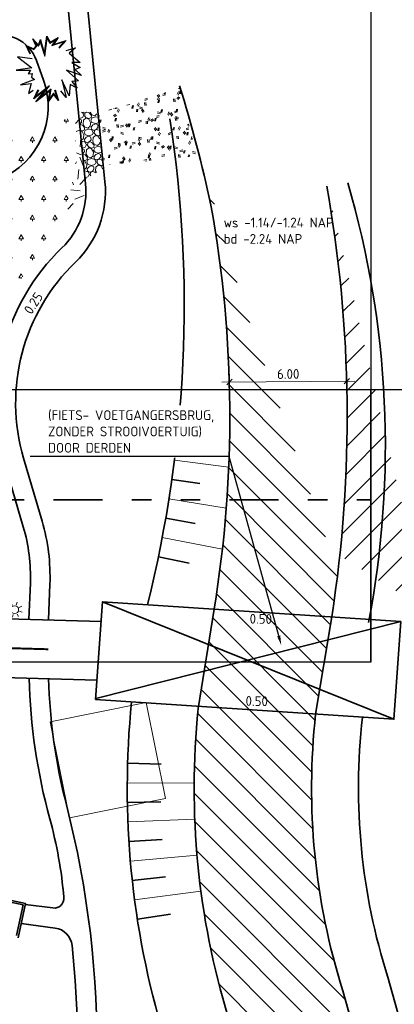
# Model space of a CAD drawing. Header units: metres. Extents: x 109063 to 109671, y 521086 to 521391.
# Tile 76 of 85: x 109395 to 109414, y 521213 to 521263. Entities that reach past the tile are written whole.
import ezdxf
from ezdxf import colors
from ezdxf.entities.mleader import LeaderData, LeaderLine
from ezdxf.math import Vec2, Vec3

# ---------------------------------------------------------------- set-up
doc = ezdxf.new("R2010")
doc.units = ezdxf.units.M
doc.header["$PDMODE"] = 2
for name, pattern in [('AL-TEKENBLADGRENS', [11.5, 2.5, -1.5, 1, -1.5, 1, -1.5, 2.5]), ('VH-OPSLUITBAND-SO', [10, 4, -2, 2, -2]), ('VW-30270_STREEP', [3, 0.3, -2.7])]:
    doc.linetypes.add(name, pattern=pattern)
for name, color, linetype, lineweight in [('N-WE-GR-BEPLANTING_NATUUR_BOS-A-200', 92, 'Continuous', 18), ('N-WE-GR-GRAS-A-200', 62, 'Continuous', 18), ('N-WE-GR-GRAS_RUIGGRAS-A-200', 62, 'Continuous', 18), ('N-WE-GR-HEESTER_SYMPHORICARPOS ALBUS (SNEEUWBES)-S', 90, 'Continuous', 25), ('N-WE-GW-GROND_ZAND-WERK-A-200', 7, 'Continuous', 18), ('N-WE-GW-TALUD-G', 90, 'Continuous', 35), ('N-WE-GW-TALUDARCERING-S', 90, 'Continuous', 25), ('N-WE-GW-TALUDARCERING_KORT-G', 90, 'Continuous', 35), ('N-WE-GW-TALUDARCERING_LANG-G', 90, 'Continuous', 18), ('N-WE-GW-WATERGANG-G', 160, 'Continuous', 35), ('N-WE-KL-ET_LS_OV_LICHTMAST-S', 190, 'Continuous', 25), ('N-WE-KW-KUNSTWERK_BRUG-G', 170, 'Continuous', 35), ('N-WE-VH-KANTOPSLUITING_OPSLUITBAND_100X200-G', 150, 'VH-OPSLUITBAND-SO', 35), ('N-WE-VH-KANTVERHARDING_VOETPAD_WANDELPAD-G', 2, 'Continuous', 35), ('N-WE-VH-KANTVERHARDING_WEG-G', 4, 'Continuous', 35), ('N-WE-VW-MARKERING_LANGS_STREEP_30270-G', 7, 'VW-30270_STREEP', 13), ('V-WE-VH-VERHARDING_HALFVERHARDING-A-200', 122, 'Continuous', 18), ('X-XX-AL-M', 7, 'Continuous', 18), ('X-XX-AL-T25', 7, 'Continuous', 25), ('X-XX-AL-TEKENBLADGRENS-G', 7, 'AL-TEKENBLADGRENS', 35), ('X-XX-AL-VERWIJZING-T25', 7, 'Continuous', 25)]:
    doc.layers.add(name, color=color, linetype=linetype, lineweight=lineweight)
doc.layers.add('N-WE-GR-BOOMVAK-G', color=7, linetype='Continuous', lineweight=18, true_color=0xcc6600)
doc.layers.add('X-XX-AL-HULPLIJN-G', color=2, linetype='Continuous', lineweight=30, plot=False)
doc.layers.get('0').freeze()
doc.styles.add('NLCS-ISO-M200-T25', font='NLCS-ISO.ttf', dxfattribs={"height": 0.5})
doc.dimstyles.new('NLCS-M200-T25-SCHRAP_L2_H2', dxfattribs={"dimscale": 0.2, "dimtxt": 2.5, "dimasz": 1.4, "dimexe": 2, "dimexo": 2, "dimgap": 0.7, "dimtad": 1, "dimzin": 0, "dimdsep": 46, "dimtxsty": 'NLCS-ISO-M200-T25', "dimblk": 'OBLIQUE', "dimcen": 0, "dimdle": 2, "dimclrd": 256, "dimclre": 256, "dimclrt": 256, "dimazin": 0, "dimtfac": 1, "dimtdec": 3, "dimtofl": 0, "dimtmove": 0, "dimatfit": 3, "dimldrblk": 'OBLIQUE', "dimfxl": 2, "dimfxlon": 1, "dimtfillclr": 256, "dimtolj": 1, "dimtzin": 0, "dimlwd": -1, "dimlwe": -1, "dimarcsym": 0})

# ---------------------------------------------------------------- blocks, each defined once
blk = doc.blocks.new('SKL-ET_OV_LICHTMAST-SO')
at = {"color": 0, "linetype": 'ByBlock', "lineweight": 18}
for points in [[(-1.25, 0), (-2, 0)], [(-1.41421356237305, 1.414213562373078), (-0.8838834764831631, 0.8838834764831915)], [(0, 2), (0, 1.25)], [(0.88388347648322, 0.8838834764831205), (1.414213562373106, 1.414213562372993)], [(2, 0), (1.25, 0)], [(-1.414213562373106, -1.414213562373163), (-0.8838834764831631, -0.88388347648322)], [(0, -1.25), (0, -2)], [(0.8838834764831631, -0.8838834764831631), (1.414213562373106, -1.414213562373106)]]:
    blk.add_lwpolyline(points, dxfattribs=at)
blk.add_circle((0, 0), 1, dxfattribs=at)
blk = doc.blocks.new('*U284')
at = {"layer": 'N-WE-GW-TALUDARCERING_KORT-G'}
for p, q in [((109400.1127169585, 521224.833084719), (109401.8220009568, 521224.7836052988)), ((109400.1005666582, 521222.8332958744), (109401.810325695, 521222.8620019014)), ((109400.1798421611, 521220.8350420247), (109401.8865017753, 521220.9418734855)), ((109400.350377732, 521218.8425007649), (109402.0503699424, 521219.0272343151)), ((109400.6118168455, 521216.8598377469), (109402.3015876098, 521217.1220871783))]:
    blk.add_line(p, q, dxfattribs=at)
at = {"layer": 'N-WE-GW-TALUDARCERING_LANG-G'}
for p, q in [((109400.0952106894, 521223.8332597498), (109403.5151475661, 521223.8124809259)), ((109400.128782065, 521221.8337157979), (109403.5460938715, 521221.9692887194)), ((109400.253720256, 521219.8377965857), (109403.6612626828, 521220.1294378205)), ((109400.4697640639, 521217.8496748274), (109403.8604132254, 521218.2967746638))]:
    blk.add_line(p, q, dxfattribs=at)
blk = doc.blocks.new('_Oblique')
at = {"color": 0, "linetype": 'ByBlock', "lineweight": -2}
blk.add_line((-0.5, -0.5), (0.5, 0.5), dxfattribs=at)
blk = doc.blocks.new('*D399')
at = {"layer": 'Defpoints', "color": 0, "transparency": 16777216}
for p in [(109411.3235925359, 521244.3428945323), (109405.3336171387, 521243.020723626), (109411.3334384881, 521243.0670245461)]:
    blk.add_point(p, dxfattribs=at)
at = {"layer": 'X-XX-AL-M', "transparency": 16777216}
for p, q in [((109405.3268579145, 521243.8966055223), (109405.3206844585, 521244.6965817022)), ((109411.3266792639, 521243.9429064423), (109411.3205058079, 521244.7428826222)), ((109404.9237830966, 521244.2935068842), (109411.7235806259, 521244.3459812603))]:
    blk.add_line(p, q, dxfattribs=at)
at = {"layer": 'X-XX-AL-M', "transparency": 16777216, "xscale": 0.28, "yscale": 0.28, "zscale": 0.28}
for p, rotation in [((109405.3237711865, 521244.2965936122), 180.4421456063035), ((109411.3235925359, 521244.3428945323), 0.4421456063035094)]:
    blk.add_blockref('_Oblique', p, dxfattribs=dict(at, rotation=rotation))
at = {"layer": 'X-XX-AL-M', "transparency": 16777216, "insert": (109408.3206723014, 521244.70973246), "char_height": 0.5, "attachment_point": 5, "rotation": 0.4421456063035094, "style": 'NLCS-ISO-M200-T25'}
blk.add_mtext('\\A1;6.00', dxfattribs=at)
blk = doc.blocks.new('*U400')
at = {"layer": 'N-WE-GW-TALUDARCERING_KORT-G'}
for p, q in [((109402.6269169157, 521241.3009123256), (109403.9713568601, 521241.1527512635)), ((109402.3762489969, 521239.3167681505), (109403.8013869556, 521239.1136386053)), ((109402.0625837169, 521237.341603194), (109403.5636753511, 521237.078674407)), ((109401.686238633, 521235.3774171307), (109403.2582290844, 521235.0502083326))]:
    blk.add_line(p, q, dxfattribs=at)
at = {"layer": 'N-WE-GW-TALUDARCERING_LANG-G'}
for p, q in [((109402.5094749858, 521240.3078431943), (109405.2801983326, 521239.9578023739)), ((109402.2272726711, 521238.3279380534), (109405.1547282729, 521237.8630446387)), ((109401.8822238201, 521236.3580132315), (109404.9566065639, 521235.768950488))]:
    blk.add_line(p, q, dxfattribs=at)
blk = doc.blocks.new('SGR-HEESTER_06')
at = {"flags": 128}
for points in [[(-0.2472573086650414, 0.5341386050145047), (-0.2472573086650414, 0.776141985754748), (-0.1044639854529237, 0.6148073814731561), (-0.1044639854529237, 0.6148073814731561), (-0.01754959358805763, 0.6520368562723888), (-0.01754959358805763, 0.856810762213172), (0.04453750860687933, 0.6520368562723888), (0.150076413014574, 0.757527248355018), (0.1314519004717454, 0.6520368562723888), (0.09420287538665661, 0.3914187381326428), (0.3363323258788, 0.7699380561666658), (0.3425404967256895, 0.5899857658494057), (0.5846699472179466, 0.6086005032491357), (0.3984140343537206, 0.5031130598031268), (0.7398796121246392, 0.4596767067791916), (0.4915419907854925, 0.3603931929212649)], [(-0.2472573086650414, 0.4038295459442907), (-0.5700983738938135, 0.6023965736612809), (-0.3528016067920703, 0.1990556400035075), (-0.7377243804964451, 0.3107499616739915), (-0.4148887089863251, 0.1556192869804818), (-0.5018031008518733, 0.09356819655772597), (-0.4024669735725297, 0.06254265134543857), (-0.4583459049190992, -0.01812612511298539), (-0.4148887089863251, -0.1049988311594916), (-0.7998060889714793, -0.08017721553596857), (-0.5390521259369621, -0.1608459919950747), (-0.7066835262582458, -0.3594130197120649), (-0.5638902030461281, -0.3345914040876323)], [(-0.2319376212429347, 0.5341386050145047), (-0.2319376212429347, 0.7357183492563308), (-0.1086026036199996, 0.5963686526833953), (-0.002229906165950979, 0.6419330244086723), (-0.002229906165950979, 0.7534854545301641), (0.03729225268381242, 0.6231345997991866), (0.1265426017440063, 0.7123439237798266), (0.1163218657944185, 0.6544530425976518), (0.06904243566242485, 0.3236557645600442), (0.322718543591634, 0.7202258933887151), (0.3277809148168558, 0.5734861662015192), (0.5173105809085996, 0.5880570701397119), (0.3507627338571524, 0.4937314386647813), (0.6792688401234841, 0.4519436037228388), (0.4858549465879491, 0.3746181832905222)], [(0.6281271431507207, 0.2238772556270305), (0.8764647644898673, 0.1866477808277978), (0.6715843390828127, 0.1308006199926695), (0.8267940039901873, -0.2042823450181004), (0.6281271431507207, -0.1112027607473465), (0.7709204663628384, -0.3159766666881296), (0.6281271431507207, -0.3097697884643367), (0.7150415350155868, -0.5207476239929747), (0.4232467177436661, -0.2291039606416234), (0.5908781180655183, -0.607620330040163), (0.4232467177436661, -0.5517761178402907), (0.4791256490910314, -0.7627510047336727), (0.3549568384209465, -0.6014164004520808), (0.2059553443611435, -0.8558305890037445), (0.2121635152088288, -0.4028493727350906), (0.1252437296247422, -0.8620345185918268), (0.06937019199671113, -0.6448527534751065)], [(-0.04859044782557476, -0.5641839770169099), (-0.09204764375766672, -0.849626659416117), (-0.1355102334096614, -0.6448527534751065), (-0.3403852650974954, -0.7689578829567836), (-0.1727592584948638, -0.5331584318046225), (-0.6259719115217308, -0.6324419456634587), (-0.2720953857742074, -0.4586965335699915), (-0.6383882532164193, -0.5455692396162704), (-0.439721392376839, -0.3780277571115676)], [(-0.0637356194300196, -0.5618782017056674), (-0.0945297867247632, -0.764145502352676), (-0.1250019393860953, -0.6205760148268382), (-0.2850105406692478, -0.7175028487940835), (-0.1372907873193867, -0.5097055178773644), (-0.5055299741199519, -0.590374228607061), (-0.1428207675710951, -0.4122921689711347), (-0.5793531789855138, -0.5158234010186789), (-0.4298450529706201, -0.3897388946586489)]]:
    blk.add_lwpolyline(points, dxfattribs=at)

msp = doc.modelspace()

# ---------------------------------------------------------------- hatches: boundary and pattern name
at = {"layer": 'N-WE-GR-BEPLANTING_NATUUR_BOS-A-200'}
h = msp.add_hatch(dxfattribs=at)
h.set_pattern_fill('AGR-BOS-SO', color=256, scale=0.2, pattern_type=2)
h.set_pattern_definition([(0, (109286.0104414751, 521173.618035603), (0.57735, 1), [0.23094, -0.9237600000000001]), (240, (109286.1259114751, 521173.818035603), (0.5773504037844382, -0.9999997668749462), [0.23094, -0.9237600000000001]), (300.0000000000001, (109286.1259114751, 521173.818035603), (1.154700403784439, 2.331250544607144e-07), [0.23094, -0.9237600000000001]), (270, (109286.1259114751, 521173.618035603), (0.5773499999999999, -1), [0.1, -1.9])])
h.paths.add_polyline_path([(109389.7230826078, 521246.5540693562), (109392.8468233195, 521256.4197458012), (109394.716571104, 521257.1868905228), (109397.4209074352, 521257.8269946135), (109397.4599200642, 521255.6386097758), (109397.1721645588, 521253.9941052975), (109396.9345418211, 521253.2186894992), (109396.5736503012, 521252.3303404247), (109396.1711680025, 521251.552761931), (109395.6887342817, 521250.7940952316), (109394.9669012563, 521249.882141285), (109394.2558044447, 521249.1610160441), (109393.3703044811, 521248.4382461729), (109392.8599978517, 521248.0917210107), (109392.0478556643, 521247.6279027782)])
at = {"layer": 'N-WE-GR-GRAS-A-200', "transparency": 33554687}
h = msp.add_hatch(dxfattribs=at)
h.set_pattern_fill('AGR-GRAS_02', color=256, scale=0.2, angle=20.83497583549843, pattern_type=2)
h.set_pattern_definition([(20.83497583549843, (0, 0), (1.157862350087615, 2.580572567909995), [0.4999999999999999, -1.5]), (20.83497583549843, (0.6012565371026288, 1.512775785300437), (1.157862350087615, 2.580572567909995), [0.4999999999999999, -1.5]), (110.8349758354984, (-0.06205254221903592, 0.7253616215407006), (-2.580572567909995, 1.157862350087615), [0.4999999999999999, -1.5]), (110.8349758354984, (0.4366601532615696, 1.664129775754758), (-2.580572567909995, 1.157862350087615), [0.4999999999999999, -1.5]), (65.83497583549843, (-0.1241050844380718, 1.450723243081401), (-0.7113551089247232, 1.869217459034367), [0.4999999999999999, -2.328427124]), (155.8349758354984, (1.028069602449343, 0.3912453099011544), (-1.869217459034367, -0.7113551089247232), [0.4999999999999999, -2.328427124]), (47.40002703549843, (0.2538978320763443, 0.7386040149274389), (1.869217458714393, 0.7113551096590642), [0.4999999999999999, -3.972135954]), (47.40002703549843, (0.7393681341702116, 1.993322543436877), (1.869217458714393, 0.7113551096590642), [0.4999999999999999, -3.972135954]), (84.26992465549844, (1.308452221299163, 0.4979485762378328), (-0.7113551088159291, 1.869217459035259), [0.4999999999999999, -3.972135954]), (84.26992465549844, (0.1471945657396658, 1.01898663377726), (-0.7113551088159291, 1.869217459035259), [0.4999999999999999, -3.972135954]), (84.26992465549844, (0.979259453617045, 0.8006565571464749), (-0.7113551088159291, 1.869217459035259), [0.4999999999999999, -3.972135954]), (137.4000270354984, (-0.3912453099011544, 1.028069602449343), (-0.7113551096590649, 1.869217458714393), [0.4999999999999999, -3.972135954]), (174.2699246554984, (0.2671402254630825, 0.4226536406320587), (-1.869217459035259, -0.7113551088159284), [0.4999999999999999, -3.972135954])])
edge = h.paths.add_edge_path()
edge.add_line((109396.8599310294, 521253.0135511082), (109397.9575741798, 521253.6122335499))
edge.add_line((109397.9575741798, 521253.6122335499), (109397.9776551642, 521253.9188345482))
edge.add_line((109397.9776551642, 521253.9188345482), (109397.9595888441, 521254.4214782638))
edge.add_line((109397.9595888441, 521254.4214782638), (109397.9070747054, 521254.9510533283))
edge.add_line((109397.9070747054, 521254.9510533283), (109397.6236044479, 521257.8096888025))
edge.add_line((109397.6236044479, 521257.8096888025), (109397.4245805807, 521257.7899530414))
edge.add_line((109397.4245805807, 521257.7899530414), (109397.4908726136, 521256.9630467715))
edge.add_line((109397.4908726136, 521256.9630467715), (109397.4989710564, 521256.683067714))
edge.add_arc((109388.4122827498, 521256.4202336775), 9.09048877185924, -15.869273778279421, 1.656828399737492, ccw=False)
edge.add_arc((109383.6224244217, 521257.7818840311), 14.0701307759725, 340.19027858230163, 344.1307262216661, ccw=False)
at = {"layer": 'N-WE-GR-GRAS_RUIGGRAS-A-200'}
h = msp.add_hatch(dxfattribs=at)
h.set_pattern_fill('AGR-GRAS_RUIGGRAS-SO', color=256, scale=0.2, pattern_type=2)
h.set_pattern_definition([(40, (109286.1259114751, 521173.818035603), (-0.5551826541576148, 1.361716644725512), [0.15, -1.6]), (40, (109286.1759114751, 521173.768035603), (-0.5551826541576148, 1.361716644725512), [0.15, -1.6]), (95, (109286.4259114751, 521173.768035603), (-1.572732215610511, 0.7658416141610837), [0.15, -0.8]), (95, (109286.4959114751, 521173.768035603), (-1.572732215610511, 0.7658416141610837), [0.15, -0.8]), (125, (109286.5259114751, 521174.018035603), (-1.474643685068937, 0.188217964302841), [0.15, -1]), (125, (109286.5759114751, 521174.068035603), (-1.474643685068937, 0.188217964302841), [0.15, -1]), (15, (109286.1259114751, 521174.068035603), (0.3207364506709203, 1.121217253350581), [0.15, -0.8]), (15, (109286.1259114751, 521174.138035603), (0.3207364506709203, 1.121217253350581), [0.15, -0.8]), (165, (109286.1259114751, 521174.068035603), (-0.9677840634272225, -1.29359731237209), [0.15, -0.8]), (165, (109286.1259114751, 521174.138035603), (-0.9677840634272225, -1.29359731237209), [0.15, -0.8]), (65, (109286.1259114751, 521173.818035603), (-0.5348680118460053, 0.7459331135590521), [0.15, -1]), (65, (109286.1759114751, 521173.768035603), (-0.5348680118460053, 0.7459331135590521), [0.15, -1]), (80, (109286.4259114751, 521173.768035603), (-1.320928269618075, 1.146799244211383), [0.15, -0.7999999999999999]), (80, (109286.4759114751, 521173.768035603), (-1.320928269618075, 1.146799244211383), [0.15, -0.7999999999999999]), (80, (109286.2259114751, 521174.018035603), (-0.9327132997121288, 0.4690905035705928), [0.15, -0.7999999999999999]), (80, (109286.2759114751, 521174.018035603), (-0.9327132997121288, 0.4690905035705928), [0.15, -0.7999999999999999])])
h.paths.add_polyline_path([(109398.6063348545, 521258.0333028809), (109402.8015782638, 521259.3238080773), (109403.636457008, 521255.8447101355), (109398.8702293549, 521255.3720777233)])
at = {"layer": 'N-WE-GW-GROND_ZAND-WERK-A-200'}
h = msp.add_hatch(dxfattribs=at)
h.set_pattern_fill('AGW-WERK_ONTGRAVEN-SO', color=256, scale=0.2, pattern_type=2)
h.set_pattern_definition([(135, (109286.1259114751, 521173.818035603), (-0.7071067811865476, -0.7071067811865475), [])])
edge = h.paths.add_edge_path()
edge.add_line((109397.5955689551, 521119.2448400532), (109409.4622856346, 521123.3027523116))
edge.add_line((109409.4622856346, 521123.3027523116), (109419.1979843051, 521126.804021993))
edge.add_line((109419.1979843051, 521126.804021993), (109424.5318283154, 521128.7601378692))
edge.add_arc((109417.8980389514, 521136.2930747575), 10.03754449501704, 311.3683671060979, 319.5505786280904)
edge.add_arc((109413.5301986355, 521141.0611382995), 16.47396342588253, 316.785766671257, 358.5755658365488)
edge.add_line((109429.9990712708, 521140.6516201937), (109430.4488365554, 521152.849412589))
edge.add_arc((109409.4744986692, 521152.8591141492), 20.9743401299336, 359.9734981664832, 402.7854758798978)
edge.add_line((109424.8676104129, 521167.1060455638), (109424.6119664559, 521167.4087877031))
edge.add_arc((109439.7525596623, 521180.2936600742), 19.88108394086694, 188.4059079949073, 220.3982827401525, ccw=False)
edge.add_line((109420.0850529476, 521177.387343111), (109419.7442136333, 521179.71676148))
edge.add_arc((109327.9100320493, 521166.0169262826), 92.85043021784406, 8.484818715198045, 15.82763927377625)
edge.add_line((109417.2401806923, 521191.3413598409), (109411.1133151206, 521213.2145101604))
edge.add_arc((109443.8319408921, 521223.5675244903), 34.31753747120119, 173.6886533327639, 197.5587102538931, ccw=False)
edge.add_line((109409.7223949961, 521227.340090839), (109410.5467826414, 521232.3091519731))
edge.add_line((109410.5467826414, 521232.3091519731), (109410.8423873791, 521234.4439391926))
edge.add_line((109410.8423873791, 521234.4439391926), (109410.9104463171, 521235.0223174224))
edge.add_arc((109346.4001758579, 521242.6133716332), 64.95536235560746, 353.2887522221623, 353.659127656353)
edge.add_line((109410.9581687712, 521235.4394849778), (109410.455968, 521235.7607029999))
edge.add_line((109410.455968, 521235.7607029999), (109406.13249, 521247.968396))
edge.add_line((109406.13249, 521247.968396), (109404.4055585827, 521253.8843804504))
edge.add_line((109404.4055585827, 521253.8843804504), (109404.258341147, 521253.8511675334))
edge.add_line((109404.258341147, 521253.8511675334), (109404.5025116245, 521252.5881223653))
edge.add_line((109404.5025116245, 521252.5881223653), (109404.60522175, 521251.9528890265))
edge.add_line((109404.60522175, 521251.9528890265), (109404.7589434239, 521250.9101249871))
edge.add_arc((109350.0228763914, 521242.8410705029), 55.32763029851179, -2.43326723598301, 8.38600103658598, ccw=False)
edge.add_arc((109335.0235505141, 521243.4784529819), 70.34049255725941, 351.1810687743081, 357.56673276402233, ccw=False)
edge.add_arc((108906.713295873, 521309.9293015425), 503.7749045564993, 350.5964316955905, 351.18106877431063, ccw=False)
edge.add_line((109403.7184672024, 521227.6188275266), (109403.6226001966, 521226.519261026))
edge.add_arc((109443.8319408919, 521223.5675244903), 40.31753747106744, 175.801492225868, 196.8709797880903)
edge.add_arc((109386.1361800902, 521206.0565838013), 19.97702445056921, -42.01295158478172, 16.90815240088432, ccw=False)
edge.add_arc((109405.7309060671, 521188.410972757), 6.391914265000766, 138.0242210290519, 222.7227155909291)
edge.add_line((109401.0351139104, 521184.0743722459), (109420.3188238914, 521163.1934324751))
edge.add_arc((109408.7684504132, 521152.5265729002), 15.72237325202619, 3.542098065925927, 42.72271559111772, ccw=False)
edge.add_line((109424.4607888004, 521153.4979310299), (109424.0031458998, 521140.8727060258))
edge.add_arc((109412.4110235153, 521141.3001386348), 11.60000000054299, 333.14120579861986, 357.88830777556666, ccw=False)
edge.add_arc((109410.8066912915, 521143.2177523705), 13.93255357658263, 288.3466025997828, 329.08334797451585, ccw=False)
edge.add_line((109415.1921657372, 521129.9933936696), (109399.9089249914, 521124.6499074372))
edge.add_line((109399.9089249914, 521124.6499074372), (109396.169765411, 521123.2657704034))
edge.add_line((109396.169765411, 521123.2657704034), (109396.9285871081, 521121.1254806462))
edge.add_line((109396.9285871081, 521121.1254806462), (109397.5955689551, 521119.2448400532))
h = msp.add_hatch(dxfattribs=at)
h.set_pattern_fill('AGW-WERK_AANVULLEN-SO', color=256, scale=0.2, pattern_type=2)
h.set_pattern_definition([(45, (109286.1259114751, 521173.818035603), (-0.7071067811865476, 0.7071067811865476), [])])
edge = h.paths.add_edge_path()
edge.add_line((109410.3800666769, 521253.9802644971), (109410.6737787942, 521251.9361572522))
edge.add_line((109410.6737787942, 521251.9361572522), (109410.8166810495, 521250.8655251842))
edge.add_arc((109348.8197054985, 521242.5904997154), 62.54679067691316, -6.5640261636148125, 7.6025994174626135, ccw=False)
edge.add_line((109410.9564853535, 521235.4405617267), (109413.800783, 521233.62129))
edge.add_line((109413.800783, 521233.62129), (109414.238377, 521233.881751))
edge.add_line((109414.238377, 521233.881751), (109414.659122, 521234.497764))
edge.add_line((109414.659122, 521234.497764), (109414.650958, 521235.840943))
edge.add_line((109414.650958, 521235.840943), (109413.4559528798, 521240.9273196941))
edge.add_line((109413.4559528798, 521240.9273196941), (109412.238193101, 521246.1105484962))
edge.add_line((109412.238193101, 521246.1105484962), (109411.3199024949, 521250.0191275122))
edge.add_line((109411.3199024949, 521250.0191275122), (109410.3800666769, 521253.9802644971))
at = {"layer": 'V-WE-VH-VERHARDING_HALFVERHARDING-A-200'}
h = msp.add_hatch(dxfattribs=at)
h.set_pattern_fill('AVH-HALFVERHARDING_GRIND_01-SO', color=256, scale=0.2, pattern_type=2)
h.set_pattern_definition([(342.74206149, (109642.5404218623, 521255.6889717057), (0.3454718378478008, 0.6255295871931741), [0.17454, -0.6988400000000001]), (17.25793851, (109641.8730418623, 521255.8963117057), (0.3454736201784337, 0.6255353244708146), [0.17454, -1.0606]), (61.08879918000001, (109642.0397218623, 521255.9480917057), (-0.8340377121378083, 0.2591115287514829), [0.1428, -0.5717800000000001]), (118.91120082, (109642.4542218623, 521256.6986317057), (-0.3454757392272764, -0.6255428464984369), [0.1428, -0.86778]), (162.74206149, (109642.0397218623, 521256.1980917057), (-0.3454718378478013, -0.6255295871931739), [0.17454, -0.6988400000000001]), (197.25793851, (109641.8730418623, 521256.2498717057), (-0.3454736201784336, -0.6255353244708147), [0.17454, -1.0606]), (241.08879918, (109641.7063618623, 521256.1981917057), (0.834037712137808, -0.2591115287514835), [0.1428, -0.5717800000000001]), (298.91120082, (109641.9828018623, 521256.6986317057), (0.3454757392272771, 0.6255428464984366), [0.1428, -0.86778]), (342.74206149, (109640.8509218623, 521256.5995517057), (-0.4885684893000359, 0.8846326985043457), [0.15578, -0.71758]), (40.85184917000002, (109639.9632818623, 521254.6767317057), (0.3454716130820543, 0.625532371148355), [0.1566, -2.31624]), (84.58698148, (109641.1181418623, 521256.6557717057), (-0.1430966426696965, 1.510173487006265), [0.19018, -1.95508]), (118.91120082, (109641.9700418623, 521256.5850917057), (-0.8340538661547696, 0.2591061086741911), [0.18928, -0.82132]), (162.74206149, (109641.0445818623, 521257.0107917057), (0.4885684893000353, -0.884632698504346), [0.1567, -0.71664]), (40.85184917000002, (109639.7403418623, 521255.0785117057), (0.3454716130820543, 0.625532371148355), [0.15622, -2.31662]), (84.58698148, (109640.7588618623, 521256.7662317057), (-0.3454705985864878, -0.6255397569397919), [0.18974, -1.95554]), (298.91120082, (109640.7588618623, 521256.7662317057), (0.8340538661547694, -0.2591061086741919), [0.19042, -0.8201800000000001]), (26.66898490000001, (109639.1877618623, 521255.4232917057), (-1.179516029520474, -0.3664314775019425), [0.11696, -2.90952]), (84.58698148, (109641.1627218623, 521257.0930517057), (-0.3454705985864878, -0.6255397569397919), [0.11724, -2.02802]), (131.76241936, (109640.1966418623, 521258.9790517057), (-1.322625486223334, 1.143744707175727), [0.15658, -2.56274]), (162.74202031, (109639.1990218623, 521255.7090717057), (-0.3454722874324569, -0.6255293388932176), [0.12604, -0.7473200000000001]), (26.66898490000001, (109638.9740218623, 521255.6939117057), (-1.179516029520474, -0.3664314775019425), [0.1171, -2.909380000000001]), (84.58698148, (109640.8323618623, 521257.1833717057), (-0.3454705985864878, -0.6255397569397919), [0.1286, -2.01666]), (131.76241936, (109639.9447018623, 521258.8524117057), (-1.322625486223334, 1.143744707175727), [0.13436, -2.58496]), (342.74202031, (109640.9218418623, 521257.0831517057), (0.3454722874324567, 0.6255293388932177), [0.1428, -0.7305600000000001]), (50.2415591, (109641.0728218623, 521255.8559517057), (0.3454693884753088, 0.6255294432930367), [0.13896, -4.40622]), (95.41301851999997, (109641.1616818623, 521255.9627717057), (-0.4885704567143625, 0.8846359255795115), [0.12196, -1.39498]), (150.93883817, (109639.3390018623, 521258.1125517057), (-0.8340426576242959, 0.2591121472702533), [0.11236, -3.309099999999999]), (197.25793851, (109641.0519618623, 521256.1387517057), (0.8340398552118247, -0.2591074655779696), [0.14282, -1.0923]), (50.2415591, (109640.8208618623, 521255.9825517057), (0.3454693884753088, 0.6255294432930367), [0.14808, -4.3971]), (95.41301851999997, (109640.8313418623, 521255.8719917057), (-0.4885704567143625, 0.8846359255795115), [0.11106, -1.40588]), (150.93883817, (109639.1252618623, 521257.8419517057), (-0.8340426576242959, 0.2591121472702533), [0.12024, -3.301219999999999]), (17.25793851, (109640.9364418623, 521255.8135717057), (-0.8340398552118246, 0.2591074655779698), [0.1428, -1.09232])])
edge = h.paths.add_edge_path()
edge.add_line((109397.5978328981, 521258.0695801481), (109397.9363750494, 521254.6555761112))
edge.add_line((109397.9363750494, 521254.6555761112), (109398.8814641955, 521255.2236722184))
edge.add_arc((109445.4942762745, 521262.226799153), 47.13595269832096, 185.0255587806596, 188.544235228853, ccw=False)
edge.add_line((109398.5395273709, 521258.097683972), (109397.5978328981, 521258.0695801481))

# ---------------------------------------------------------------- linework, layer by layer
at = {"layer": 'N-WE-GR-BOOMVAK-G'}
msp.add_lwpolyline([(109396.1541564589, 521226.94049965), (109401.0547453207, 521227.9325827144), (109402.0468283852, 521223.0319938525), (109397.1462395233, 521222.0399107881)], close=True, dxfattribs=at)
at = {"layer": 'N-WE-GW-TALUD-G', "flags": 128}
for points in [[(109370.0512831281, 521252.5470661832), (109369.958750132, 521252.5090994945, 0.4142107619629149), (109368.8676253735, 521249.8996224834), (109369.9950014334, 521247.1518894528, 0.414213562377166), (109372.6044857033, 521246.0607470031), (109393.5691192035, 521254.6623926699, 0.4016470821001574), (109395.8133802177, 521259.7205244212), (109395.4554434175, 521260.7126194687, 0.4142135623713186), (109392.8953894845, 521261.9151683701), (109392.8013244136, 521261.8812307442)], [(109401.1230759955, 521232.9199709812, 0.09980231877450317), (109402.2751242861, 521257.7377272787, 0.0827651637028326)], [(109419.750187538, 521137.6877887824, 0.1055224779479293), (109420.5854684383, 521140.9987249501), (109421.0352337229, 521153.1965173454, 0.1121226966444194), (109420.3635886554, 521156.7568256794, 0.0744154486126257), (109417.7634609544, 521160.9195560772), (109398.5226257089, 521181.7540698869, -0.3873649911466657), (109398.4364579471, 521194.9733418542, 0.2625631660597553), (109401.9768363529, 521210.8741243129, -0.09909973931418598), (109400.3157772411, 521227.9624858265)], [(109412.1196630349, 521227.1814740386, 0.1056743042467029), (109413.4131286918, 521213.9018603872), (109417.5962033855, 521199.0073763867, -0.0005341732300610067), (109417.6019587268, 521198.9867991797), (109419.5934888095, 521191.836997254, -0.03205006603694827), (109422.2328793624, 521179.3050554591), (109422.573466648, 521176.9479568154, 0.04343334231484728), (109422.9693227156, 521175.2596823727, 0.09862508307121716), (109426.6871250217, 521168.6710907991)], [(109412.120318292, 521227.1872192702, 4.52923234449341e-05), (109412.1196630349, 521227.1814740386, 4.52923234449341e-05)]]:
    msp.add_lwpolyline(points, format="xyb", dxfattribs=at)
at = {"layer": 'N-WE-GW-TALUD-G'}
msp.add_lwpolyline([(109412.4243829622, 521232.0182618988, 0.1193619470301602), (109411.3616571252, 521254.4801215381)], format="xyb", dxfattribs=at)
at = {"layer": 'N-WE-GW-WATERGANG-G'}
for points in [[(109404.5324622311, 521232.6943867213, 0.08535180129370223), (109404.3731894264, 521253.33346631, 0.02129008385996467), (109402.7700104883, 521259.4261666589, 0.08276516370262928)], [(109410.5467826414, 521232.3091519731, 0.08276516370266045), (109410.2949513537, 521254.3033999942)], [(109409.7223949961, 521227.340090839, 0.1045310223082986), (109411.1133151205, 521213.2145101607), (109415.2855987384, 521198.3584494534, -0.0005341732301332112), (109415.2899727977, 521198.3428107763), (109417.2401806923, 521191.3413598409, -0.03205006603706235), (109419.8795712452, 521178.809418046), (109420.1981353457, 521176.6047350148, 0.04343334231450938), (109420.6889968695, 521174.5112747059, 0.09862508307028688), (109424.867610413, 521167.1060455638)]]:
    msp.add_lwpolyline(points, format="xyb", dxfattribs=at)
for points in [[(109404.5324622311, 521232.6943867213), (109403.7184672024, 521227.6188275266)], [(109410.5467826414, 521232.3091519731), (109409.7223949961, 521227.340090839)]]:
    msp.add_lwpolyline(points, dxfattribs=at)
at = {"layer": 'N-WE-GW-WATERGANG-G', "flags": 128}
msp.add_lwpolyline([(109422.6594928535, 521135.8660907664, 0.1131497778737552), (109424.0031458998, 521140.8727060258), (109424.4529111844, 521153.0704984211, 0.1121226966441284), (109423.5004560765, 521158.1193464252, 0.07528790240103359), (109420.3188238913, 521163.1934324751), (109401.0351139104, 521184.0743722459, -0.3873649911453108), (109400.978980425, 521192.6859897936, 0.2625631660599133), (109405.249641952, 521211.8666682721, -0.09909973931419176), (109403.7184672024, 521227.6188275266)], format="xyb", dxfattribs=at)
at = {"layer": 'N-WE-KW-KUNSTWERK_BRUG-G'}
msp.add_lwpolyline([(109398.4770519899, 521228.0841462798), (109398.8250360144, 521233.0720222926), (109414.0760992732, 521232.0629257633), (109413.7281152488, 521227.0750497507)], close=True, dxfattribs=at)
for points in [[(109398.8250360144, 521233.0720222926), (109413.7281152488, 521227.0750497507)], [(109414.0760992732, 521232.0629257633), (109398.4808641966, 521228.1387890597)]]:
    msp.add_lwpolyline(points, dxfattribs=at)
at = {"layer": 'N-WE-VH-KANTOPSLUITING_OPSLUITBAND_100X200-G', "flags": 128}
msp.add_lwpolyline([(109394.4343344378, 521216.0305726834), (109394.7697067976, 521217.5950300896), (109370.66676598, 521222.7619957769, -0.3616260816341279), (109369.8767765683, 521223.7681330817), (109369.9936721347, 521227.8894952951, -0.3261126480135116), (109371.5094767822, 521229.8473063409)], format="xyb", dxfattribs=at)
at = {"layer": 'N-WE-VH-KANTVERHARDING_VOETPAD_WANDELPAD-G', "flags": 128}
for points in [[(109388.858500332, 521289.2048428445), (109397.5330728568, 521265.6163694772, -0.06347414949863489), (109398.0987822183, 521263.1516810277), (109398.9547081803, 521254.5201570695, -0.229550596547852), (109397.4492550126, 521250.4270263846, 0.2794137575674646), (109394.7961187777, 521240.4051019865), (109395.7409331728, 521237.1937073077, -0.08150220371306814), (109396.1398448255, 521233.9797936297), (109396.0682364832, 521232.1519445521)], [(109395.0690029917, 521232.1910908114), (109395.1406113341, 521234.018939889, 0.08150220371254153), (109394.7815908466, 521236.9114621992), (109393.8367764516, 521240.122856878, -0.2794137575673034), (109396.7552263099, 521251.1469737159, 0.2295505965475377), (109397.9595888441, 521254.4214782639), (109397.103662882, 521263.053002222, 0.06347414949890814), (109396.5945244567, 521265.2712218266), (109392.2528612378, 521277.0773606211, 0.4309224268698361), (109390.9165245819, 521277.6496902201), (109387.0241196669, 521275.9620702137)], [(109396.076356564, 521229.1505077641, 0.05614772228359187), (109396.9807589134, 521222.7121579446, -0.1341635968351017), (109396.5854325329, 521196.3568488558), (109395.0735383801, 521191.1331847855, 0.2626474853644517), (109397.3328319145, 521181.5684660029), (109417.0154577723, 521160.255568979, -0.07410751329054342), (109419.4463759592, 521156.3584278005, -0.1121226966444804), (109420.0359128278, 521153.233364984), (109419.5861475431, 521141.0355725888, -0.1038181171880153), (109418.8742146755, 521138.1729098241, -0.1038181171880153)], [(109394.878300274, 521217.6245191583), (109396.2899747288, 521217.4379974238, 0.479288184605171), (109396.8536387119, 521217.9764379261, 0.04555739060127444), (109396.1354749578, 521221.999439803, -0.06061966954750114), (109395.0752557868, 521229.1789023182)], [(109394.6680233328, 521216.6436114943), (109396.4090501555, 521216.4135730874, -0.3457770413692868), (109397.2722559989, 521215.529778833, -0.09769184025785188), (109395.6248575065, 521196.6348697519), (109394.1129633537, 521191.4112056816, 0.2626474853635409), (109396.5981862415, 521180.8900150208), (109397.5779940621, 521179.8290517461, -0.3750385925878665), (109397.6148706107, 521178.5143983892), (109388.506334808, 521167.4684827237)]]:
    msp.add_lwpolyline(points, format="xyb", dxfattribs=at)
msp.add_lwpolyline([(109396.8337900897, 521218.1951875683), (109396.7978656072, 521218.5422605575)], dxfattribs=at)
at = {"layer": 'N-WE-VH-KANTVERHARDING_WEG-G', "flags": 128}
for points in [[(109324.4569841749, 521264.2467839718, 0.002011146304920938), (109324.2470874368, 521263.4174600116, 0.1152445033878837), (109324.1449515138, 521252.4443809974, 0.2836955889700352), (109341.8354444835, 521234.310922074, 0.04384644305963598), (109348.8773001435, 521233.4904367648), (109398.7555282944, 521232.0757240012)], [(109398.5465597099, 521229.0804445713), (109348.7922443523, 521230.4916427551, -0.1138572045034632), (109326.8959171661, 521236.7049303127)], [(109394.511152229, 521215.9118333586), (109394.8884461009, 521217.6718477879), (109370.7690848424, 521222.8423335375, -0.3616260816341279), (109369.9790954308, 521223.8484708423), (109370.093631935, 521227.886660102, -0.4142135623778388), (109372.1495318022, 521229.8291522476)]]:
    msp.add_lwpolyline(points, format="xyb", dxfattribs=at)
at = {"layer": 'N-WE-VW-MARKERING_LANGS_STREEP_30270-G', "ltscale": 5, "const_width": 0.1, "flags": 128}
msp.add_lwpolyline([(109333.4421100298, 521235.8145111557, 0.03771329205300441), (109341.5019749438, 521232.8481469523, 0.04402995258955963), (109348.8347722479, 521231.9910397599), (109396.0533688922, 521230.6517630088)], format="xyb", dxfattribs=at)
at = {"layer": 'X-XX-AL-HULPLIJN-G', "flags": 128}
for points in [[(109217.0680122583, 521390.7203238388), (109412.5380064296, 521390.7203238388), (109412.5380064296, 521229.9920114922), (109217.0680122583, 521229.9920114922)], [(109450.778944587, 521086.1636206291), (109258.2672749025, 521086.1636206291), (109258.2672749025, 521243.9113074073), (109450.778944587, 521243.9113074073)]]:
    msp.add_lwpolyline(points, close=True, dxfattribs=at)
msp.add_lwpolyline([(109412.5380064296, 521229.9920114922), (109412.5380064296, 521243.9113074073)], dxfattribs=at)
at = {"layer": 'X-XX-AL-TEKENBLADGRENS-G'}
msp.add_lwpolyline([(109261.3280739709, 521238.2748815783), (109412.5380064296, 521238.2748815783)], dxfattribs=at)

# ---------------------------------------------------------------- block references
at = {"layer": 'N-WE-GR-HEESTER_SYMPHORICARPOS ALBUS (SNEEUWBES)-S', "xscale": 2, "yscale": 2, "zscale": 2, "rotation": 24.95459887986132}
msp.add_blockref('SGR-HEESTER_06', (109396.0238926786, 521260.2898111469), dxfattribs=at)
at = {"layer": 'N-WE-GW-TALUDARCERING-S'}
for name in ['*U400', '*U284']:
    msp.add_blockref(name, (0, 0), dxfattribs=at)
at = {"layer": 'N-WE-KL-ET_LS_OV_LICHTMAST-S', "xscale": 0.2, "yscale": 0.2, "zscale": 0.2, "rotation": 27.7805159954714}
msp.add_blockref('SKL-ET_OV_LICHTMAST-SO', (109394.3435577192, 521232.672815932), dxfattribs=at)

# ---------------------------------------------------------------- texts
at = {"layer": 'X-XX-AL-T25', "char_height": 0.4999999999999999, "attachment_point": 1, "style": 'NLCS-ISO-M200-T25'}
for s, insert, rotation in [('0.25', (109394.7776551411, 521247.9837256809), 56.90816677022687), ('0.50', (109406.3545347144, 521232.4650599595), 358.92106020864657), ('0.50', (109406.1453932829, 521228.2640417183), 358.92106020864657)]:
    msp.add_mtext_dynamic_manual_height_columns(s, width=1.419805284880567, gutter_width=2.5, heights=[0], dxfattribs=dict(at, insert=insert, rotation=rotation))
at = {"layer": 'X-XX-AL-VERWIJZING-T25', "insert": (109405.022445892, 521252.6926102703), "char_height": 0.5, "attachment_point": 1, "style": 'NLCS-ISO-M200-T25'}
msp.add_mtext_dynamic_manual_height_columns('ws -1.14/-1.24 NAP\\Pbd -2.24 NAP', width=12.93914010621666, gutter_width=6.25, heights=[0], dxfattribs=at)

# ---------------------------------------------------------------- dimensions: what is measured, and where the dimension line sits
at = {"layer": 'X-XX-AL-M'}
dim = msp.add_aligned_dim(p1=(109405.3336171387, 521243.0207236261), p2=(109411.3334384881, 521243.0670245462), distance=1.2759079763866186, dimstyle='NLCS-M200-T25-SCHRAP_L2_H2', dxfattribs=at)
dim.commit()
dim.dimension.update_dxf_attribs({"geometry": '*D399', "text_midpoint": (109408.3206723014, 521244.70973246)})

# ---------------------------------------------------------------- next in the draw order: leaders
at = {"layer": 'X-XX-AL-T25'}
ml = msp.add_multileader_mtext('Standard', dxfattribs=at)
ml.set_content('(FIETS- VOETGANGERSBRUG, \\PZONDER STROOIVOERTUIG)\\PDOOR DERDEN', color=256, style='NLCS-ISO-M200-T25')
ml.set_leader_properties(color=256, linetype='ByLayer', lineweight=-1)
ml.build(insert=Vec2(0, 0))
ml.multileader.update_dxf_attribs({"text_left_attachment_type": 5, "text_right_attachment_type": 5, "dogleg_length": 0.5, "arrow_head_size": 0.5})
ctx = ml.context
ctx.base_point, ctx.char_height, ctx.arrow_head_size, ctx.landing_gap_size, ctx.plane_origin = Vec3(109395.8656204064, 521240.4920939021), 0.5, 0.5, 0.18, Vec3(109395.70806478, 521248.4516594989)
ctx.left_attachment, ctx.right_attachment = 5, 5
notes = []
notes.append((ctx, [(1, (1, 1, 0), (109405.3006204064, 521240.4920939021), (-1, 0), 0.5, [(0, [(109407.9675076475, 521230.854666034)], 0, [])])]))
ctx.mtext.insert, ctx.mtext.flow_direction = Vec3(109396.0456204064, 521242.8587605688), 5
ctx.mtext.has_bg_fill, ctx.mtext.bg_color, ctx.mtext.bg_scale_factor, ctx.mtext.bg_transparency, ctx.mtext.use_window_bg_color = 1, -1027028792, 1.5, 0, 1
for ctx, leaders in notes:
    for number, flags, end, landing, length, lines in leaders:
        leader = LeaderData()
        leader.index, (leader.has_last_leader_line, leader.has_dogleg_vector, leader.attachment_direction) = number, flags
        leader.last_leader_point, leader.dogleg_vector, leader.dogleg_length = Vec3(end), Vec3(landing), length
        for number, points, colour, breaks in lines:
            line = LeaderLine()
            line.index, line.vertices, line.color, line.breaks = number, Vec3.list(points), colors.encode_raw_color(colour), breaks
            leader.lines.append(line)
        ctx.leaders.append(leader)

doc.saveas('drawing.dxf')
